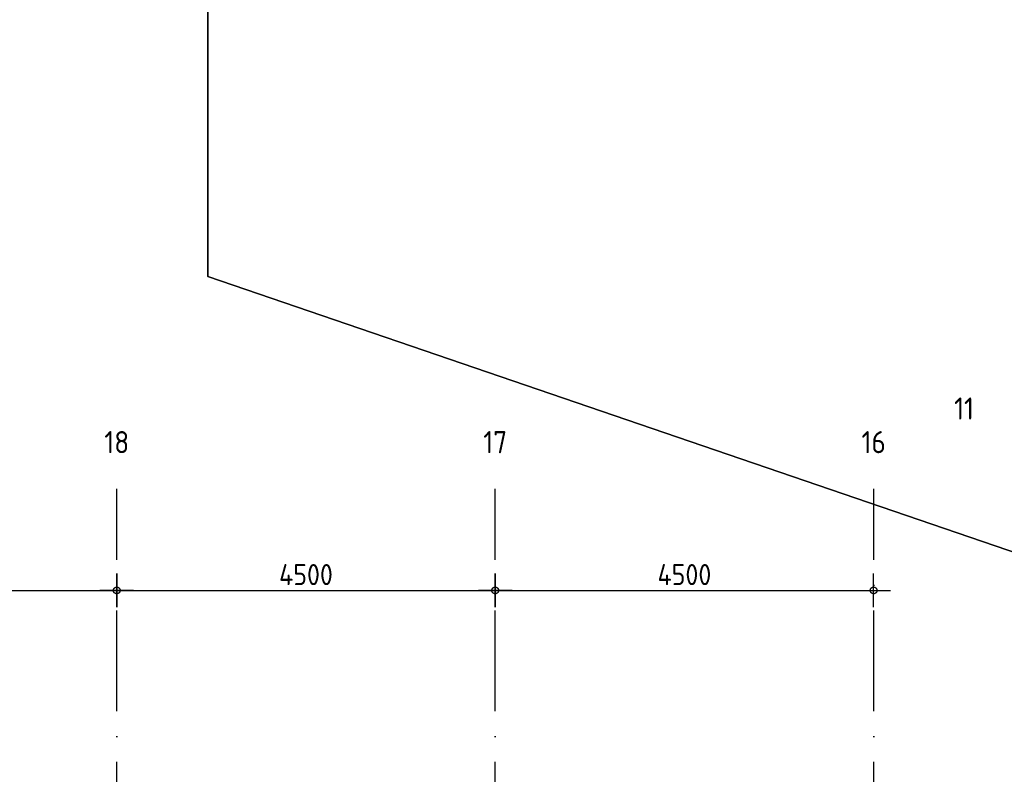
# Model space of a CAD drawing. Header units: millimetres. Extents: x 20872 to 297961, y -293704 to 213007.
# Tile 94 of 256: x 114529 to 126237, y -126150 to -117176. Entities that reach past the tile are written whole.
import ezdxf
from ezdxf.enums import TextEntityAlignment as Align
from ezdxf.xclip import XClip

# ---------------------------------------------------------------- set-up
doc = ezdxf.new("R2010")
doc.units = ezdxf.units.MM
doc.header["$LTSCALE"] = 100
doc.header["$XCLIPFRAME"] = 2
doc.linetypes.add('ACAD_ISO10W100', pattern=[18, 12, -3, 0, -3])
doc.layers.get('Defpoints').update_dxf_attribs({"color": 181})
for name, color, linetype in [('A--L$7--_stramien', 1, 'Continuous'), ('A--T$7--_stramien', 7, 'Continuous'), ('XREFS', 9, 'Continuous')]:
    doc.layers.add(name, color=color, linetype=linetype)
doc.styles.add('BRON standaard', font='isocp.shx')
doc.styles.add('BURO maatvoering', font='isocp.shx')
doc.styles.add('JINX maatvoering', font='isocp.shx')
doc.dimstyles.new('JINX maatvoering 1-100', dxfattribs={"dimscale": 100, "dimtxt": 2.5, "dimasz": 1, "dimexe": 125, "dimexo": 0, "dimtad": 1, "dimdec": 0, "dimzin": 12, "dimdsep": 46, "dimtxsty": 'JINX maatvoering', "dimblk": 'BURO_maatvoeringssymbool_01', "dimcen": 2, "dimse1": 1, "dimse2": 1, "dimclrd": 1, "dimclrt": 7, "dimadec": 0, "dimazin": 0, "dimtfac": 1, "dimtdec": 0, "dimtix": 1, "dimtofl": 0, "dimtmove": 0, "dimatfit": 3, "dimldrblk": 'DOT', "dimfxl": 1, "dimtolj": 1, "dimtzin": 0, "dimarcsym": 0})

# ---------------------------------------------------------------- blocks, each defined once
blk = doc.blocks.new('AL_stramlab_01_P03_BV')
at = {"color": 4, "linetype": 'Continuous', "lineweight": -2, "style": 'BRON standaard'}
blk.add_attdef('LABEL', text='', height=350, dxfattribs=at).set_placement((0, 0), align=Align.MIDDLE_CENTER)
blk = doc.blocks.new('AB2_D_DV_MV_maatvoeringssymbool_01')
at = {"color": 1}
for p, q in [((0, -2), (0, 2)), ((-2, 0), (2, 0))]:
    blk.add_line(p, q, dxfattribs=at)
blk.add_circle((0, 0), 0.4, dxfattribs=at)
blk = doc.blocks.new('*D289')
at = {"layer": 'A--T$7--_stramien', "color": 1, "lineweight": -2, "transparency": 16777216}
blk.add_line((111284, 26037), (115584, 26037), dxfattribs=at)
at = {"layer": 'Defpoints', "color": 0, "transparency": 16777216}
for p in [(111184, 27246), (115684, 27246), (115684, 26037)]:
    blk.add_point(p, dxfattribs=at)
at = {"layer": 'A--T$7--_stramien', "color": 1, "lineweight": -2, "transparency": 16777216, "xscale": 100, "yscale": 100, "zscale": 100, "rotation": 180}
blk.add_blockref('AB2_D_DV_MV_maatvoeringssymbool_01', (111184, 26037), dxfattribs=at)
at = {"layer": 'A--T$7--_stramien', "color": 1, "lineweight": -2, "transparency": 16777216, "xscale": 100, "yscale": 100, "zscale": 100}
blk.add_blockref('AB2_D_DV_MV_maatvoeringssymbool_01', (115684, 26037), dxfattribs=at)
at = {"layer": 'A--T$7--_stramien', "color": 7, "transparency": 16777216, "insert": (113434, 26225), "char_height": 250, "attachment_point": 5, "style": 'JINX maatvoering'}
blk.add_mtext('\\A1;4500', dxfattribs=at)
blk = doc.blocks.new('_Dot')
at = {"color": 0, "linetype": 'ByBlock', "lineweight": -2}
blk.add_line((-0.5, 0), (-1, 0), dxfattribs=at)
at = {"color": 0, "linetype": 'ByBlock', "const_width": 0.5}
blk.add_lwpolyline([(-0.25, 0, 1), (0.25, 0, 1)], format="xyb", close=True, dxfattribs=at)
blk = doc.blocks.new('BURO_maatvoeringssymbool_01')
at = {"color": 1}
for p, q in [((0, -2), (0, 2)), ((-2, 0), (2, 0))]:
    blk.add_line(p, q, dxfattribs=at)
blk.add_circle((0, 0), 0.4, dxfattribs=at)
blk = doc.blocks.new('*D290')
at = {"layer": 'A--T$7--_stramien', "color": 1, "lineweight": -2, "transparency": 16777216}
blk.add_line((115784, 26037), (120084, 26037), dxfattribs=at)
at = {"layer": 'Defpoints', "color": 0, "transparency": 16777216}
for p in [(115684, 27246), (120184, 27246), (120184, 26037)]:
    blk.add_point(p, dxfattribs=at)
at = {"layer": 'A--T$7--_stramien', "color": 1, "lineweight": -2, "transparency": 16777216, "xscale": 100, "yscale": 100, "zscale": 100, "rotation": 180}
blk.add_blockref('AB2_D_DV_MV_maatvoeringssymbool_01', (115684, 26037), dxfattribs=at)
at = {"layer": 'A--T$7--_stramien', "color": 1, "lineweight": -2, "transparency": 16777216, "xscale": 100, "yscale": 100, "zscale": 100}
blk.add_blockref('AB2_D_DV_MV_maatvoeringssymbool_01', (120184, 26037), dxfattribs=at)
at = {"layer": 'A--T$7--_stramien', "color": 7, "transparency": 16777216, "insert": (117934, 26225), "char_height": 250, "attachment_point": 5, "style": 'JINX maatvoering'}
blk.add_mtext('\\A1;4500', dxfattribs=at)
blk = doc.blocks.new('*D291')
at = {"layer": 'A--T$7--_stramien', "color": 1, "lineweight": -2, "transparency": 16777216}
blk.add_line((120284, 26037), (124584, 26037), dxfattribs=at)
at = {"layer": 'Defpoints', "color": 0, "transparency": 16777216}
for p in [(120184, 27246), (124684, 27246), (124684, 26037)]:
    blk.add_point(p, dxfattribs=at)
at = {"layer": 'A--T$7--_stramien', "color": 1, "lineweight": -2, "transparency": 16777216, "xscale": 100, "yscale": 100, "zscale": 100, "rotation": 180}
blk.add_blockref('AB2_D_DV_MV_maatvoeringssymbool_01', (120184, 26037), dxfattribs=at)
at = {"layer": 'A--T$7--_stramien', "color": 1, "lineweight": -2, "transparency": 16777216, "xscale": 100, "yscale": 100, "zscale": 100}
blk.add_blockref('AB2_D_DV_MV_maatvoeringssymbool_01', (124684, 26037), dxfattribs=at)
at = {"layer": 'A--T$7--_stramien', "color": 7, "transparency": 16777216, "insert": (122434, 26225), "char_height": 250, "attachment_point": 5, "style": 'JINX maatvoering'}
blk.add_mtext('\\A1;4500', dxfattribs=at)
blk = doc.blocks.new('*D292')
at = {"color": 1, "lineweight": -2, "transparency": 16777216}
blk.add_line((127676, 35300), (127676, 28300), dxfattribs=at)
at = {"layer": 'Defpoints', "color": 0, "transparency": 16777216}
for p in [(124456, 35400), (124456, 28200), (127676, 28200)]:
    blk.add_point(p, dxfattribs=at)
at = {"color": 1, "lineweight": -2, "transparency": 16777216, "xscale": 100, "yscale": 100, "zscale": 100}
for p, rotation in [((127676, 35400), 90), ((127676, 28200), 270)]:
    blk.add_blockref('AB2_D_DV_MV_maatvoeringssymbool_01', p, dxfattribs=dict(at, rotation=rotation))
at = {"color": 7, "transparency": 16777216, "insert": (127489, 31800), "char_height": 250, "attachment_point": 5, "rotation": 90, "style": 'JINX maatvoering'}
blk.add_mtext('\\A1;7200', dxfattribs=at)
blk = doc.blocks.new('stramienlijnen_1')
at = {"layer": 'A--L$7--_stramien', "color": 1, "linetype": 'ACAD_ISO10W100', "lineweight": -3}
for p, q in [((115684.5, 22800), (115684.5, 27246.1)), ((120184.5, 22800), (120184.5, 27246.1)), ((124684.5, 22800), (124684.5, 27246.1))]:
    blk.add_line(p, q, dxfattribs=at)
at = {"layer": 'A--T$7--_stramien', "color": 7, "linetype": 'Continuous', "lineweight": -3}
ref = blk.add_blockref('AL_stramlab_01_P03_BV', (125759.5, 28200), dxfattribs=dict(at, xscale=75, yscale=75, zscale=75))
ref.add_attrib('LABEL', '11', dxfattribs={"layer": '0', "color": 4, "linetype": 'Continuous', "lineweight": -2, "height": 262.5, "style": 'BURO maatvoering'}).set_placement((125759.5, 28200), align=Align.MIDDLE_CENTER)
ref = blk.add_blockref('AL_stramlab_01_P03_BV', (115684.5, 27800), dxfattribs=dict(at, xscale=75, yscale=75, zscale=75))
ref.add_attrib('LABEL', '18', dxfattribs={"layer": '0', "color": 4, "linetype": 'Continuous', "lineweight": -2, "height": 262.5, "style": 'BURO maatvoering'}).set_placement((115684.5, 27800), align=Align.MIDDLE_CENTER)
ref = blk.add_blockref('AL_stramlab_01_P03_BV', (120184.5, 27800), dxfattribs=dict(at, xscale=75, yscale=75, zscale=75))
ref.add_attrib('LABEL', '17', dxfattribs={"layer": '0', "color": 4, "linetype": 'Continuous', "lineweight": -2, "height": 262.5, "style": 'BURO maatvoering'}).set_placement((120184.5, 27800), align=Align.MIDDLE_CENTER)
ref = blk.add_blockref('AL_stramlab_01_P03_BV', (124684.5, 27800), dxfattribs=dict(at, xscale=75, yscale=75, zscale=75))
ref.add_attrib('LABEL', '16', dxfattribs={"layer": '0', "color": 4, "linetype": 'Continuous', "lineweight": -2, "height": 262.5, "style": 'BURO maatvoering'}).set_placement((124684.5, 27800), align=Align.MIDDLE_CENTER)
at = {"color": 7}
dim = blk.add_linear_dim(base=(127676.1, 28200), p1=(124455.7, 35400), p2=(124455.7, 28200), angle=90, dimstyle='JINX maatvoering 1-100', dxfattribs=at)
dim.commit()
dim.dimension.update_dxf_attribs({"geometry": '*D292', "text_midpoint": (127488.6, 31800)})
at = {"layer": 'A--T$7--_stramien', "color": 7}
for base, p1, p2, picture, middle in [((115684.5, 26037.2), (111184.5, 27246.1), (115684.5, 27246.1), '*D289', (113434.5, 26224.7)), ((120184.5, 26037.2), (115684.5, 27246.1), (120184.5, 27246.1), '*D290', (117934.5, 26224.7)), ((124684.5, 26037.2), (120184.5, 27246.1), (124684.5, 27246.1), '*D291', (122434.5, 26224.7))]:
    dim = blk.add_linear_dim(base=base, p1=p1, p2=p2, dimstyle='JINX maatvoering 1-100', dxfattribs=at)
    dim.commit()
    dim.dimension.update_dxf_attribs({"geometry": picture, "text_midpoint": middle})
blk = doc.blocks.new('begane grond bestaand leeg')
at = {"layer": 'A--T$7--_stramien'}
blk.add_blockref('stramienlijnen_1', (0, 0), dxfattribs=at)
blk = doc.blocks.new('2016-02-04 100 begane grond bestaand')
at = {"layer": 'A--L$7--_stramien'}
blk.add_blockref('stramienlijnen_1', (0, 0), dxfattribs=at)

msp = doc.modelspace()

# ---------------------------------------------------------------- linework, layer by layer
at = {"layer": 'Defpoints'}
for points in [[(116766, -67737), (116766, -34317), (179860, -34317), (179860, -136557), (164491, -136557), (116766, -120231)], [(116766, -120231), (164491, -136557), (179860, -136557), (179860, -161697), (20872, -161697), (20872, -67737), (116766, -67737)]]:
    msp.add_lwpolyline(points, close=True, dxfattribs=at)

# ---------------------------------------------------------------- block references
at = {"layer": 'XREFS', "color": 71, "true_color": 0xc9f18e}
ref = msp.add_blockref('begane grond bestaand leeg', (-1, -150000), dxfattribs=at)
XClip(ref).set_block_clipping_path([(116767.076214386, 82263.1420219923), (116767.076214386, 115683.1420219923), (179861.076214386, 115683.1420219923), (179861.076214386, 13442.9004429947), (164491.5066313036, 13442.9004429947), (116767.076214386, 29769.3836009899)])
at = {"layer": 'XREFS'}
ref = msp.add_blockref('2016-02-04 100 begane grond bestaand', (-1, -150000), dxfattribs=at)
XClip(ref).set_block_clipping_path([(116767.0762143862, 29769.3836009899), (164491.5066313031, 13442.9004429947), (179861.076214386, 13442.9004429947), (179861.076214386, -11696.8579780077), (20873.0762143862, -11696.8579780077), (20873.0762143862, 82263.1420219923), (116767.0762143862, 82263.1420219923)])

doc.saveas('drawing.dxf')
